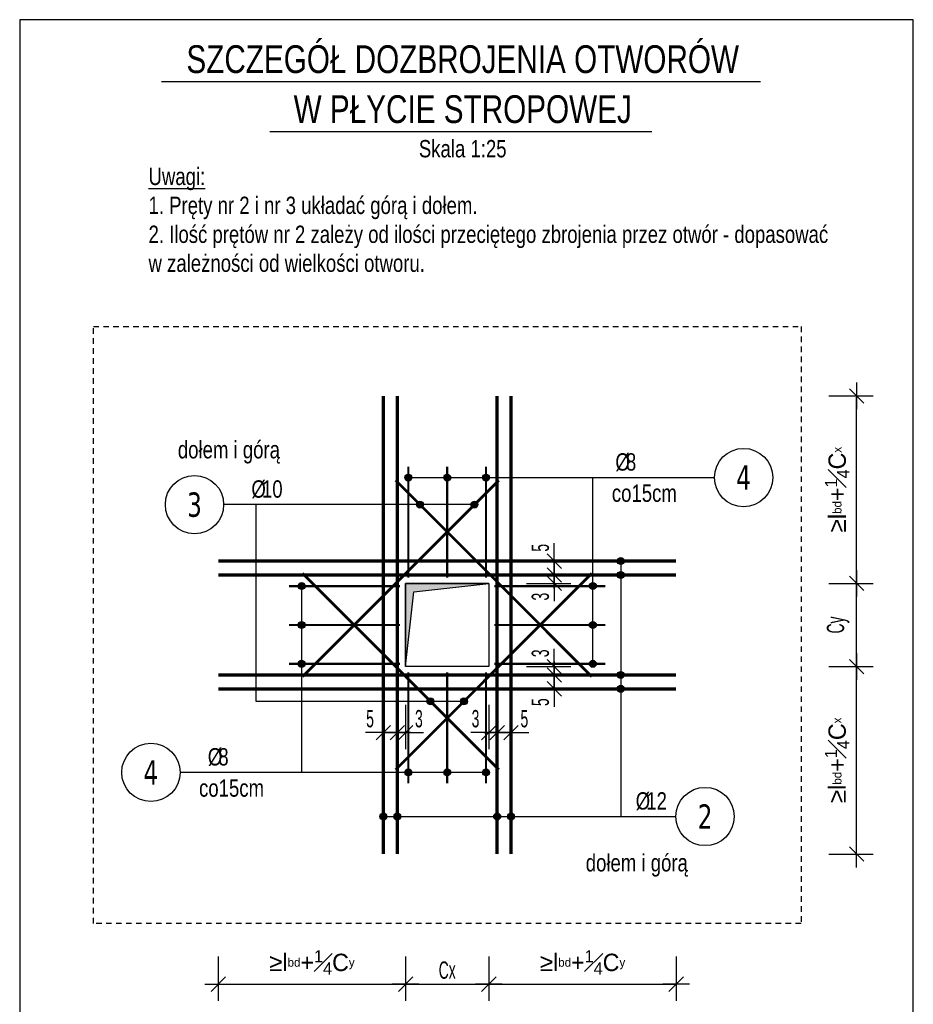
# Model space of a CAD drawing. Header units: millimetres. Extents: x -6373 to 10868, y -2819 to 2013.
# Tile 3 of 67: x -5667 to -5345, y -2457 to -2102. Entities that reach past the tile are written whole.
import ezdxf
from ezdxf.enums import TextEntityAlignment as Align

# ---------------------------------------------------------------- set-up
doc = ezdxf.new("R2010")
doc.units = ezdxf.units.MM
doc.header["$LTSCALE"] = 10
doc.linetypes.add('MP', pattern=[0.36, 0.2, -0.16])
for name, color, linetype in [('BA_lpm', 1, 'MP'), ('BA_wym', 1, 'Continuous'), ('BZ_odn', 1, 'Continuous'), ('BZ_opi2', 4, 'Continuous'), ('BZ_opi4', 53, 'Continuous'), ('BZ_P_wid', 3, 'Continuous'), ('BZ_sym', 7, 'Continuous'), ('BZ_txg', 3, 'Continuous'), ('BZ_txs', 2, 'Continuous'), ('BZ_wym', 1, 'Continuous')]:
    doc.layers.add(name, color=color, linetype=linetype)
doc.layers.add('BA_obw', color=230, linetype='Continuous', plot=False)
doc.layers.add('BZ_pom', color=6, linetype='Continuous', plot=False)
doc.styles.add('BIKTBG', font='tahoma.ttf', dxfattribs={"width": 0.85})
doc.styles.add('BIKTG', font='bikromsw.shx', dxfattribs={"width": 0.8})
doc.styles.add('BIKTS', font='bikromsw.shx', dxfattribs={"width": 0.8})
doc.styles.add('BIKWYM', font='bikromsw.shx', dxfattribs={"width": 0.6})
doc.dimstyles.new('BA_KR_25_cm', dxfattribs={"dimscale": 0.25, "dimtxt": 25, "dimasz": 1.666667, "dimexe": 24, "dimexo": 0, "dimgap": 0, "dimtad": 0, "dimdec": 1, "dimrnd": 0.5, "dimzin": 9, "dimdsep": 46, "dimtxsty": 'BIKWYM', "dimblk": 'WYM-KR', "dimcen": 0, "dimdle": 20, "dimclrd": 256, "dimclre": 256, "dimclrt": 7, "dimadec": 0, "dimazin": 0, "dimtfac": 0.033333, "dimtdec": 1, "dimtmove": 0, "dimatfit": 3, "dimldrblk": 'WYM-KR', "dimfxl": 1, "dimtvp": 0.8, "dimtolj": 1, "dimarcsym": 0})
doc.dimstyles.new('BZ_KP_25_cm', dxfattribs={"dimscale": 0.25, "dimtxt": 25, "dimasz": 1.666667, "dimexe": 24, "dimexo": 0, "dimgap": 0, "dimtad": 0, "dimdec": 1, "dimrnd": 0.5, "dimzin": 9, "dimdsep": 46, "dimtxsty": 'BIKWYM', "dimblk": 'WYM-KR', "dimblk1": 'WYM-KP', "dimblk2": 'WYM-KP', "dimsah": 1, "dimcen": 0, "dimdle": 20, "dimclrd": 256, "dimclre": 256, "dimclrt": 7, "dimadec": 0, "dimazin": 0, "dimtfac": 0.033333, "dimtdec": 1, "dimtmove": 0, "dimatfit": 3, "dimldrblk": 'WYM-KP', "dimfxl": 1, "dimtvp": 0.8, "dimtolj": 1, "dimarcsym": 0})
doc.dimstyles.new('BZ_KR_25_cm', dxfattribs={"dimscale": 0.25, "dimtxt": 25, "dimasz": 1.666667, "dimexe": 24, "dimexo": 0, "dimgap": 0, "dimtad": 0, "dimdec": 1, "dimrnd": 0.5, "dimzin": 9, "dimdsep": 46, "dimtxsty": 'BIKWYM', "dimblk": 'WYM-KR', "dimcen": 0, "dimdle": 20, "dimclrd": 256, "dimclre": 256, "dimclrt": 2, "dimadec": 0, "dimazin": 0, "dimtfac": 0.033333, "dimtdec": 1, "dimtmove": 0, "dimatfit": 3, "dimldrblk": 'WYM-KR', "dimfxl": 25, "dimfxlon": 1, "dimtvp": 0.8, "dimtolj": 1, "dimarcsym": 0})

# ---------------------------------------------------------------- blocks, each defined once
blk = doc.blocks.new('WYM-KR')
at = {"linetype": 'ByBlock'}
blk.add_line((11.52, 0), (-11.52, 0), dxfattribs=at)
at = {"color": 7, "linetype": 'ByBlock'}
blk.add_line((6.24, 6.24), (-6.24, -6.24), dxfattribs=at)
blk = doc.blocks.new('*D46')
at = {"layer": 'BA_wym', "lineweight": -2}
for p, q in [((-5527.64, -2439.72), (-5527.64, -2455.72)), ((-5497.64, -2439.72), (-5497.64, -2455.72)), ((-5527.22, -2449.72), (-5498.05, -2449.72))]:
    blk.add_line(p, q, dxfattribs=at)
at = {"layer": 'Defpoints', "color": 0}
for p in [(-5527.64, -2347.22), (-5497.64, -2347.22), (-5497.64, -2449.72)]:
    blk.add_point(p, dxfattribs=at)
at = {"layer": 'BA_wym', "lineweight": -2, "xscale": 0.4166666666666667, "yscale": 0.4166666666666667, "zscale": 0.4166666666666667, "rotation": 180}
blk.add_blockref('WYM-KR', (-5527.64, -2449.72), dxfattribs=at)
at = {"layer": 'BA_wym', "lineweight": -2, "xscale": 0.4166666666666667, "yscale": 0.4166666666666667, "zscale": 0.4166666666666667}
blk.add_blockref('WYM-KR', (-5497.64, -2449.72), dxfattribs=at)
at = {"layer": 'BA_wym', "color": 7, "insert": (-5512.64, -2444.72), "char_height": 6.25, "attachment_point": 5, "style": 'BIKWYM'}
blk.add_mtext('\\A1;Cx', dxfattribs=at)
blk = doc.blocks.new('*D47')
at = {"layer": 'BA_wym', "lineweight": -2}
for p, q in [((-5497.64, -2439.72), (-5497.64, -2455.72)), ((-5430.14, -2439.72), (-5430.14, -2455.72)), ((-5497.22, -2449.72), (-5430.55, -2449.72))]:
    blk.add_line(p, q, dxfattribs=at)
at = {"layer": 'Defpoints', "color": 0}
for p in [(-5497.64, -2347.22), (-5430.14, -2355.22), (-5430.14, -2449.72)]:
    blk.add_point(p, dxfattribs=at)
at = {"layer": 'BA_wym', "lineweight": -2, "xscale": 0.4166666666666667, "yscale": 0.4166666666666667, "zscale": 0.4166666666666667, "rotation": 180}
blk.add_blockref('WYM-KR', (-5497.64, -2449.72), dxfattribs=at)
at = {"layer": 'BA_wym', "lineweight": -2, "xscale": 0.4166666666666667, "yscale": 0.4166666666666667, "zscale": 0.4166666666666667}
blk.add_blockref('WYM-KR', (-5430.14, -2449.72), dxfattribs=at)
at = {"layer": 'BA_wym', "color": 7, "insert": (-5463.89, -2441.89), "char_height": 6.25, "attachment_point": 5, "style": 'BIKWYM'}
blk.add_mtext('\\A1;\\fArial|b0|i0|c0|p34;\\W1;\\C256;≥\\Fbikromsw.shx|c1;l\\H0.5x;bd\\H2x;+{\\H0.7x;\\S1#4;}\\H1.0003x;C\\H0.5x;y', dxfattribs=at)
blk = doc.blocks.new('*D48')
at = {"layer": 'BA_wym', "lineweight": -2}
for p, q in [((-5595.14, -2439.72), (-5595.14, -2455.72)), ((-5527.64, -2439.72), (-5527.64, -2455.72)), ((-5594.72, -2449.72), (-5528.05, -2449.72))]:
    blk.add_line(p, q, dxfattribs=at)
at = {"layer": 'Defpoints', "color": 0}
for p in [(-5527.64, -2347.22), (-5595.14, -2355.22), (-5527.64, -2449.72)]:
    blk.add_point(p, dxfattribs=at)
at = {"layer": 'BA_wym', "lineweight": -2, "xscale": 0.4166666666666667, "yscale": 0.4166666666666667, "zscale": 0.4166666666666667, "rotation": 180}
blk.add_blockref('WYM-KR', (-5595.14, -2449.72), dxfattribs=at)
at = {"layer": 'BA_wym', "lineweight": -2, "xscale": 0.4166666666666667, "yscale": 0.4166666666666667, "zscale": 0.4166666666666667}
blk.add_blockref('WYM-KR', (-5527.64, -2449.72), dxfattribs=at)
at = {"layer": 'BA_wym', "color": 7, "insert": (-5561.39, -2441.89), "char_height": 6.25, "attachment_point": 5, "style": 'BIKWYM'}
blk.add_mtext('\\A1;\\fArial|b0|i0|c0|p34;\\W1;\\C256;≥\\Fbikromsw.shx|c1;l\\H0.5x;bd\\H2x;+{\\H0.7x;\\S1#4;}\\H1.0003x;C\\H0.5x;y', dxfattribs=at)
blk = doc.blocks.new('*D49')
at = {"layer": 'BA_wym', "lineweight": -2}
for p, q in [((-5375.13, -2305.37), (-5359.13, -2305.37)), ((-5365.14, -2334.95), (-5365.13, -2305.79)), ((-5375.14, -2335.37), (-5359.14, -2335.37))]:
    blk.add_line(p, q, dxfattribs=at)
at = {"layer": 'Defpoints', "color": 0}
for p in [(-5467.63, -2305.37), (-5365.13, -2305.37), (-5467.64, -2335.37)]:
    blk.add_point(p, dxfattribs=at)
at = {"layer": 'BA_wym', "lineweight": -2, "xscale": 0.4166666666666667, "yscale": 0.4166666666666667, "zscale": 0.4166666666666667}
for p, rotation in [((-5365.13, -2305.37), 89.99945985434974), ((-5365.14, -2335.37), 269.9994598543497)]:
    blk.add_blockref('WYM-KR', p, dxfattribs=dict(at, rotation=rotation))
at = {"layer": 'BA_wym', "color": 7, "insert": (-5371.8, -2320.37), "char_height": 6.25, "attachment_point": 5, "rotation": 89.9995, "style": 'BIKWYM'}
blk.add_mtext('\\A1;Cy', dxfattribs=at)
blk = doc.blocks.new('*D50')
at = {"layer": 'BA_wym', "lineweight": -2}
for p, q in [((-5375.13, -2237.87), (-5359.13, -2237.87)), ((-5365.13, -2304.95), (-5365.13, -2238.29)), ((-5375.13, -2305.37), (-5359.13, -2305.37))]:
    blk.add_line(p, q, dxfattribs=at)
at = {"layer": 'Defpoints', "color": 0}
for p in [(-5459.64, -2237.87), (-5365.13, -2237.87), (-5467.63, -2305.37)]:
    blk.add_point(p, dxfattribs=at)
at = {"layer": 'BA_wym', "lineweight": -2, "xscale": 0.4166666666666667, "yscale": 0.4166666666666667, "zscale": 0.4166666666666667}
for p, rotation in [((-5365.13, -2237.87), 89.99945985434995), ((-5365.13, -2305.37), 269.9994598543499)]:
    blk.add_blockref('WYM-KR', p, dxfattribs=dict(at, rotation=rotation))
at = {"layer": 'BA_wym', "color": 7, "insert": (-5372.13, -2271.62), "char_height": 6.25, "attachment_point": 5, "rotation": 89.9995, "style": 'BIKWYM'}
blk.add_mtext('\\A1;\\fArial|b0|i0|c0|p34;\\W1;\\C256;≥\\Fbikromsw.shx|c1;l\\H0.5x;bd\\H2x;+{\\H0.7x;\\S1#4;}\\H1.0003x;C\\H0.5x;x', dxfattribs=at)
blk = doc.blocks.new('*D51')
at = {"layer": 'BA_wym', "lineweight": -2}
for p, q in [((-5375.14, -2335.37), (-5359.14, -2335.37)), ((-5365.14, -2402.45), (-5365.14, -2335.79)), ((-5375.14, -2402.87), (-5359.14, -2402.87))]:
    blk.add_line(p, q, dxfattribs=at)
at = {"layer": 'Defpoints', "color": 0}
for p in [(-5467.64, -2335.37), (-5365.14, -2335.37), (-5459.64, -2402.87)]:
    blk.add_point(p, dxfattribs=at)
at = {"layer": 'BA_wym', "lineweight": -2, "xscale": 0.4166666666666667, "yscale": 0.4166666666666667, "zscale": 0.4166666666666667}
for p, rotation in [((-5365.14, -2335.37), 89.9994598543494), ((-5365.14, -2402.87), 269.9994598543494)]:
    blk.add_blockref('WYM-KR', p, dxfattribs=dict(at, rotation=rotation))
at = {"layer": 'BA_wym', "color": 7, "insert": (-5372.14, -2369.12), "char_height": 6.25, "attachment_point": 5, "rotation": 89.9995, "style": 'BIKWYM'}
blk.add_mtext('\\A1;\\fArial|b0|i0|c0|p34;\\W1;\\C256;≥\\Fbikromsw.shx|c1;l\\H0.5x;bd\\H2x;+{\\H0.7x;\\S1#4;}\\H1.0003x;C\\H0.5x;x', dxfattribs=at)
blk = doc.blocks.new('*D52')
at = {"layer": 'BZ_wym', "lineweight": -2}
for p, q in [((-5497.64, -2349.15), (-5497.64, -2365.15)), ((-5494.64, -2349.15), (-5494.64, -2365.15)), ((-5498.05, -2359.15), (-5504.1, -2359.15)), ((-5497.64, -2359.15), (-5494.64, -2359.15)), ((-5494.22, -2359.15), (-5493.8, -2359.15))]:
    blk.add_line(p, q, dxfattribs=at)
at = {"layer": 'Defpoints', "color": 0}
for p in [(-5497.64, -2321), (-5494.64, -2321), (-5494.64, -2359.15)]:
    blk.add_point(p, dxfattribs=at)
at = {"layer": 'BZ_wym', "lineweight": -2, "xscale": 0.4166666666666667, "yscale": 0.4166666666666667, "zscale": 0.4166666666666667}
blk.add_blockref('WYM-KR', (-5497.64, -2359.15), dxfattribs=at)
at = {"layer": 'BZ_wym', "lineweight": -2, "xscale": 0.4166666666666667, "yscale": 0.4166666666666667, "zscale": 0.4166666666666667, "rotation": 180}
blk.add_blockref('WYM-KR', (-5494.64, -2359.15), dxfattribs=at)
at = {"layer": 'BZ_wym', "color": 2, "insert": (-5502.44, -2354.15), "char_height": 6.25, "attachment_point": 5, "style": 'BIKWYM'}
blk.add_mtext('\\A1;3', dxfattribs=at)
blk = doc.blocks.new('*D53')
at = {"layer": 'BZ_wym', "lineweight": -2}
for p, q in [((-5494.64, -2349.15), (-5494.64, -2365.15)), ((-5489.64, -2349.15), (-5489.64, -2365.15)), ((-5495.05, -2359.15), (-5495.47, -2359.15)), ((-5494.64, -2359.15), (-5489.64, -2359.15)), ((-5489.22, -2359.15), (-5483.17, -2359.15))]:
    blk.add_line(p, q, dxfattribs=at)
at = {"layer": 'Defpoints', "color": 0}
for p in [(-5494.64, -2321), (-5489.64, -2321), (-5489.64, -2359.15)]:
    blk.add_point(p, dxfattribs=at)
at = {"layer": 'BZ_wym', "lineweight": -2, "xscale": 0.4166666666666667, "yscale": 0.4166666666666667, "zscale": 0.4166666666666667}
blk.add_blockref('WYM-KR', (-5494.64, -2359.15), dxfattribs=at)
at = {"layer": 'BZ_wym', "lineweight": -2, "xscale": 0.4166666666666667, "yscale": 0.4166666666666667, "zscale": 0.4166666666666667, "rotation": 180}
blk.add_blockref('WYM-KR', (-5489.64, -2359.15), dxfattribs=at)
at = {"layer": 'BZ_wym', "color": 2, "insert": (-5484.84, -2354.15), "char_height": 6.25, "attachment_point": 5, "style": 'BIKWYM'}
blk.add_mtext('\\A1;5', dxfattribs=at)
blk = doc.blocks.new('*D54')
at = {"layer": 'BZ_wym', "lineweight": -2}
for p, q in [((-5530.64, -2349.15), (-5530.64, -2365.15)), ((-5527.64, -2349.15), (-5527.64, -2365.15)), ((-5531.05, -2359.15), (-5531.47, -2359.15)), ((-5527.64, -2359.15), (-5530.64, -2359.15)), ((-5527.22, -2359.15), (-5521.17, -2359.15))]:
    blk.add_line(p, q, dxfattribs=at)
at = {"layer": 'Defpoints', "color": 0}
for p in [(-5530.64, -2321), (-5527.64, -2321), (-5530.64, -2359.15)]:
    blk.add_point(p, dxfattribs=at)
at = {"layer": 'BZ_wym', "lineweight": -2, "xscale": 0.4166666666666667, "yscale": 0.4166666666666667, "zscale": 0.4166666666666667}
blk.add_blockref('WYM-KR', (-5530.64, -2359.15), dxfattribs=at)
at = {"layer": 'BZ_wym', "lineweight": -2, "xscale": 0.4166666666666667, "yscale": 0.4166666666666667, "zscale": 0.4166666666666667, "rotation": 180}
blk.add_blockref('WYM-KR', (-5527.64, -2359.15), dxfattribs=at)
at = {"layer": 'BZ_wym', "color": 2, "insert": (-5522.84, -2354.15), "char_height": 6.25, "attachment_point": 5, "style": 'BIKWYM'}
blk.add_mtext('\\A1;3', dxfattribs=at)
blk = doc.blocks.new('*D55')
at = {"layer": 'BZ_wym', "lineweight": -2}
for p, q in [((-5535.64, -2349.15), (-5535.64, -2365.15)), ((-5530.64, -2349.15), (-5530.64, -2365.15)), ((-5536.05, -2359.15), (-5542.1, -2359.15)), ((-5530.64, -2359.15), (-5535.64, -2359.15)), ((-5530.22, -2359.15), (-5529.8, -2359.15))]:
    blk.add_line(p, q, dxfattribs=at)
at = {"layer": 'Defpoints', "color": 0}
for p in [(-5535.64, -2321), (-5530.64, -2321), (-5535.64, -2359.15)]:
    blk.add_point(p, dxfattribs=at)
at = {"layer": 'BZ_wym', "lineweight": -2, "xscale": 0.4166666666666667, "yscale": 0.4166666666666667, "zscale": 0.4166666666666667}
blk.add_blockref('WYM-KR', (-5535.64, -2359.15), dxfattribs=at)
at = {"layer": 'BZ_wym', "lineweight": -2, "xscale": 0.4166666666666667, "yscale": 0.4166666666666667, "zscale": 0.4166666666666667, "rotation": 180}
blk.add_blockref('WYM-KR', (-5530.64, -2359.15), dxfattribs=at)
at = {"layer": 'BZ_wym', "color": 2, "insert": (-5540.44, -2354.15), "char_height": 6.25, "attachment_point": 5, "style": 'BIKWYM'}
blk.add_mtext('\\A1;5', dxfattribs=at)
blk = doc.blocks.new('*D56')
at = {"layer": 'BZ_wym', "lineweight": -2}
for p, q in [((-5474.06, -2334.95), (-5474.06, -2328.9)), ((-5484.06, -2335.37), (-5468.06, -2335.37)), ((-5474.06, -2335.37), (-5474.06, -2338.37)), ((-5484.06, -2338.37), (-5468.06, -2338.37)), ((-5474.06, -2338.79), (-5474.06, -2339.2))]:
    blk.add_line(p, q, dxfattribs=at)
at = {"layer": 'Defpoints', "color": 0}
for p in [(-5512.21, -2335.37), (-5512.21, -2338.37), (-5474.06, -2338.37)]:
    blk.add_point(p, dxfattribs=at)
at = {"layer": 'BZ_wym', "lineweight": -2, "xscale": 0.4166666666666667, "yscale": 0.4166666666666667, "zscale": 0.4166666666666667}
for p, rotation in [((-5474.06, -2335.37), 270), ((-5474.06, -2338.37), 90)]:
    blk.add_blockref('WYM-KR', p, dxfattribs=dict(at, rotation=rotation))
at = {"layer": 'BZ_wym', "color": 2, "insert": (-5479.06, -2330.57), "char_height": 6.25, "attachment_point": 5, "rotation": 90, "style": 'BIKWYM'}
blk.add_mtext('\\A1;3', dxfattribs=at)
blk = doc.blocks.new('*D57')
at = {"layer": 'BZ_wym', "lineweight": -2}
for p, q in [((-5484.06, -2338.37), (-5468.06, -2338.37)), ((-5474.06, -2337.95), (-5474.06, -2337.54)), ((-5474.06, -2338.37), (-5474.06, -2343.37)), ((-5484.06, -2343.37), (-5468.06, -2343.37)), ((-5474.06, -2343.79), (-5474.06, -2349.84))]:
    blk.add_line(p, q, dxfattribs=at)
at = {"layer": 'Defpoints', "color": 0}
for p in [(-5512.21, -2338.37), (-5512.21, -2343.37), (-5474.06, -2343.37)]:
    blk.add_point(p, dxfattribs=at)
at = {"layer": 'BZ_wym', "lineweight": -2, "xscale": 0.4166666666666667, "yscale": 0.4166666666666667, "zscale": 0.4166666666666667}
for p, rotation in [((-5474.06, -2338.37), 270), ((-5474.06, -2343.37), 90)]:
    blk.add_blockref('WYM-KR', p, dxfattribs=dict(at, rotation=rotation))
at = {"layer": 'BZ_wym', "color": 2, "insert": (-5479.06, -2348.17), "char_height": 6.25, "attachment_point": 5, "rotation": 90, "style": 'BIKWYM'}
blk.add_mtext('\\A1;5', dxfattribs=at)
blk = doc.blocks.new('*D58')
at = {"layer": 'BZ_wym', "lineweight": -2}
for p, q in [((-5484.06, -2302.37), (-5468.06, -2302.37)), ((-5474.06, -2301.95), (-5474.06, -2301.54)), ((-5474.06, -2305.37), (-5474.06, -2302.37)), ((-5484.06, -2305.37), (-5468.06, -2305.37)), ((-5474.06, -2305.79), (-5474.06, -2311.84))]:
    blk.add_line(p, q, dxfattribs=at)
at = {"layer": 'Defpoints', "color": 0}
for p in [(-5512.21, -2302.37), (-5474.06, -2302.37), (-5512.21, -2305.37)]:
    blk.add_point(p, dxfattribs=at)
at = {"layer": 'BZ_wym', "lineweight": -2, "xscale": 0.4166666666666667, "yscale": 0.4166666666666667, "zscale": 0.4166666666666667}
for p, rotation in [((-5474.06, -2302.37), 270), ((-5474.06, -2305.37), 90)]:
    blk.add_blockref('WYM-KR', p, dxfattribs=dict(at, rotation=rotation))
at = {"layer": 'BZ_wym', "color": 2, "insert": (-5479.06, -2310.17), "char_height": 6.25, "attachment_point": 5, "rotation": 90, "style": 'BIKWYM'}
blk.add_mtext('\\A1;3', dxfattribs=at)
blk = doc.blocks.new('*D59')
at = {"layer": 'BZ_wym', "lineweight": -2}
for p, q in [((-5474.06, -2296.95), (-5474.06, -2290.9)), ((-5484.06, -2297.37), (-5468.06, -2297.37)), ((-5474.06, -2302.37), (-5474.06, -2297.37)), ((-5484.06, -2302.37), (-5468.06, -2302.37)), ((-5474.06, -2302.79), (-5474.06, -2303.2))]:
    blk.add_line(p, q, dxfattribs=at)
at = {"layer": 'Defpoints', "color": 0}
for p in [(-5512.21, -2297.37), (-5474.06, -2297.37), (-5512.21, -2302.37)]:
    blk.add_point(p, dxfattribs=at)
at = {"layer": 'BZ_wym', "lineweight": -2, "xscale": 0.4166666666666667, "yscale": 0.4166666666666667, "zscale": 0.4166666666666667}
for p, rotation in [((-5474.06, -2297.37), 270), ((-5474.06, -2302.37), 90)]:
    blk.add_blockref('WYM-KR', p, dxfattribs=dict(at, rotation=rotation))
at = {"layer": 'BZ_wym', "color": 2, "insert": (-5479.06, -2292.57), "char_height": 6.25, "attachment_point": 5, "rotation": 90, "style": 'BIKWYM'}
blk.add_mtext('\\A1;5', dxfattribs=at)
blk = doc.blocks.new('eoprz')
blk = doc.blocks.new('WYM-KP')
blk.add_hatch(color=256).paths.add_polyline_path([(3, 0, 1), (-3, 0, 1)])
blk.add_circle((0, 0), 3)
blk = doc.blocks.new('bik_BlkOpPretU', base_point=(18572.85, 5991.36))
at = {"layer": 'BZ_opi2', "style": 'BIKTBG', "width": 0.8}
blk.add_attdef('NUMER', text='', height=26.25, dxfattribs=at).set_placement((18420.64, 5991.36), align=Align.MIDDLE_CENTER)
at = {"layer": 'BZ_opi4', "style": 'BIKTS', "width": 0.8}
for tag, p in [('SZTUK', (18467.14, 5998.86)), ('PRZEKROJ', (18546.43, 5998.86)), ('PRZEDR_FI', (18535, 5998.86)), ('UWAGA', (18467.14, 5965.11))]:
    blk.add_attdef(tag, p, '', height=18.75, dxfattribs=at)
at = {"layer": 'BZ_pom', "width": 0.8}
for tag, p, height, style in [('POZYCJA', (18452.14, 6028.86), 26.25, 'BIKTBG'), ('GATUNEK', (18346.58, 6028.86), 18.75, 'BIKTS'), ('METODA_L', (18348.57, 5991.36), 18.75, 'BIKTS')]:
    blk.add_attdef(tag, p, '', height=height, dxfattribs=dict(at, style=style))
at = {"layer": 'BZ_wym', "width": 0.8}
for tag, p, height, style, flags in [('PRZEDR_L', (18467.14, 5936.98), 18.75, 'BIKTS', 1), ('DLUGOSC', (18467.14, 5908.86), 18.75, 'BIKTS', 1), ('TYP_PRETA', (18467.14, 5880.73), 18.75, 'BIKTS', 3), ('PRZEDR_NR', (18467.14, 5852.61), 26.25, 'BIKTBG', 1), ('PRZEDR_SZT', (18467.14, 5824.48), 18.75, 'BIKTS', 1), ('EURO_KOD', (18467.14, 5796.36), 18.75, 'BIKTS', 3), ('EURO_KOD_SEGMENTY', (18507.85, 5796.36), 18.75, 'BIKTS', 3), ('HAK_1', (18467.14, 5768.23), 18.75, 'BIKTS', 3), ('HAK_2', (18467.14, 5740.11), 18.75, 'BIKTS', 3), ('ID', (18467.14, 5711.98), 18.75, 'BIKTS', 3), ('ID_C', (18467.14, 5683.86), 18.75, 'BIKTS', 3), ('b_atr_0', (18467.14, 5655.73), 18.75, 'BIKTS', 3)]:
    blk.add_attdef(tag, p, '', height=height, dxfattribs=dict(at, style=style, flags=flags))

msp = doc.modelspace()

# ---------------------------------------------------------------- hatches: boundary and pattern name
at = {"layer": 'BZ_sym'}
msp.add_hatch(color=256, dxfattribs=at).paths.add_polyline_path([(-5527.64, -2335.37), (-5524.64, -2308.37), (-5497.64, -2305.37), (-5527.64, -2305.37)])

# ---------------------------------------------------------------- linework, layer by layer
msp.add_lwpolyline([(-5527.64, -2305.37), (-5497.64, -2305.37), (-5497.64, -2335.37), (-5527.64, -2335.37), (-5527.64, -2305.37)])
at = {"layer": 'BA_lpm'}
msp.add_lwpolyline([(-5640.14, -2212.87), (-5385.14, -2212.87), (-5385.14, -2427.87), (-5640.14, -2427.87)], close=True, dxfattribs=at)
at = {"layer": 'BA_obw'}
msp.add_lwpolyline([(-5666.68, -2553.23), (-5344.69, -2553.23), (-5344.69, -2102.37), (-5666.68, -2102.37)], close=True, dxfattribs=at)
at = {"layer": 'BZ_odn', "color": 252}
for centre in [(-5405.86, -2267.27), (-5603.69, -2277.02), (-5619.41, -2373.47)]:
    msp.add_circle(centre, 10.5, dxfattribs=at)
at = {"layer": 'BZ_odn', "color": 252, "lineweight": -2}
msp.add_circle((-5419.72, -2389.35), 10.5, dxfattribs=at)
at = {"layer": 'BZ_P_wid'}
for points, const_width in [([(-5535.64, -2402.87), (-5535.64, -2237.87)], 1.2), ([(-5530.64, -2402.87), (-5530.64, -2237.87)], 1.2), ([(-5494.64, -2402.87), (-5494.64, -2237.87)], 1.2), ([(-5489.64, -2402.87), (-5489.64, -2237.87)], 1.2), ([(-5564.76, -2338.96), (-5494.05, -2268.25)], 1), ([(-5460.51, -2338.96), (-5531.22, -2268.25)], 1), ([(-5595.14, -2297.37), (-5430.14, -2297.37)], 1.2), ([(-5564.76, -2301.78), (-5494.05, -2372.49)], 1), ([(-5460.51, -2301.78), (-5531.22, -2372.49)], 1), ([(-5595.14, -2302.37), (-5430.14, -2302.37)], 1.2), ([(-5595.14, -2338.37), (-5430.14, -2338.37)], 1.2), ([(-5595.14, -2343.37), (-5430.14, -2343.37)], 1.2)]:
    msp.add_lwpolyline(points, dxfattribs=dict(at, const_width=const_width))
at = {"layer": 'BZ_P_wid', "color": 4, "lineweight": -2, "const_width": 0.8}
for points in [[(-5526.64, -2303.37), (-5526.64, -2263.37)], [(-5512.64, -2303.37), (-5512.64, -2263.37)], [(-5498.64, -2303.37), (-5498.64, -2263.37)], [(-5529.64, -2306.37), (-5569.64, -2306.37)], [(-5495.64, -2306.37), (-5455.64, -2306.37)], [(-5529.64, -2320.37), (-5569.64, -2320.37)], [(-5495.64, -2320.37), (-5455.64, -2320.37)], [(-5529.64, -2334.37), (-5569.64, -2334.37)], [(-5495.64, -2334.37), (-5455.64, -2334.37)], [(-5526.64, -2337.37), (-5526.64, -2377.37)], [(-5512.64, -2337.37), (-5512.64, -2377.37)], [(-5498.64, -2337.37), (-5498.64, -2377.37)]]:
    msp.add_lwpolyline(points, dxfattribs=at)
at = {"layer": 'BZ_sym'}
msp.add_lwpolyline([(-5527.64, -2335.37), (-5524.64, -2308.37), (-5497.64, -2305.37), (-5527.64, -2305.37)], close=True, dxfattribs=at)
at = {"layer": 'BZ_txg'}
for points in [[(-5615.57, -2124.58), (-5399.7, -2124.58)], [(-5576.6, -2142.58), (-5438.9, -2142.58)]]:
    msp.add_lwpolyline(points, dxfattribs=at)

# ---------------------------------------------------------------- block references
ref = msp.add_blockref('bik_BlkOpPretU', (-5460.17, -2267.27))
ref.add_attrib('NUMER', '4', dxfattribs={"layer": 'BZ_opi2', "height": 8.75, "style": 'BIKTBG', "width": 0.8}).set_placement((-5405.86, -2267.27), align=Align.MIDDLE_CENTER)
ref.add_attrib('PRZEKROJ', '8', (-5448.23, -2264.77), dxfattribs={"layer": 'BZ_opi4', "height": 6.25, "style": 'BIKTS', "width": 0.8})
ref.add_attrib('UWAGA', ' co15cm', (-5455.17, -2276.02), dxfattribs={"layer": 'BZ_opi4', "height": 6.25, "style": 'BIKTS', "width": 0.8})
ref.add_attrib('PRZEDR_FI', '%%c', (-5452.04, -2264.77), dxfattribs={"layer": 'BZ_opi4', "height": 6.25, "style": 'BIKTS', "width": 0.8})
ref = msp.add_blockref('bik_BlkOpPretU', (-5570.57, -2277.02))
ref.add_attrib('NUMER', '3', dxfattribs={"layer": 'BZ_opi2', "height": 8.75, "style": 'BIKTBG', "width": 0.8}).set_placement((-5603.69, -2277.02), align=Align.MIDDLE_CENTER)
ref.add_attrib('PRZEKROJ', '10', (-5579.38, -2274.52), dxfattribs={"layer": 'BZ_opi4', "height": 6.25, "style": 'BIKTS', "width": 0.8})
ref.add_attrib('PRZEDR_FI', '%%c', (-5583.19, -2274.52), dxfattribs={"layer": 'BZ_opi4', "height": 6.25, "style": 'BIKTS', "width": 0.8})
ref = msp.add_blockref('bik_BlkOpPretU', (-5565.1, -2373.47))
ref.add_attrib('NUMER', '4', dxfattribs={"layer": 'BZ_opi2', "height": 8.75, "style": 'BIKTBG', "width": 0.8}).set_placement((-5619.41, -2373.47), align=Align.MIDDLE_CENTER)
ref.add_attrib('PRZEKROJ', '8', (-5595.1, -2370.97), dxfattribs={"layer": 'BZ_opi4', "height": 6.25, "style": 'BIKTS', "width": 0.8})
ref.add_attrib('UWAGA', ' co15cm', (-5603.91, -2382.22), dxfattribs={"layer": 'BZ_opi4', "height": 6.25, "style": 'BIKTS', "width": 0.8})
ref.add_attrib('PRZEDR_FI', '%%c', (-5598.91, -2370.97), dxfattribs={"layer": 'BZ_opi4', "height": 6.25, "style": 'BIKTS', "width": 0.8})
at = {"lineweight": -2}
ref = msp.add_blockref('bik_BlkOpPretU', (-5452.84, -2389.35), dxfattribs=at)
ref.add_attrib('NUMER', '2', dxfattribs={"layer": 'BZ_opi2', "lineweight": -2, "height": 8.75, "style": 'BIKTBG', "width": 0.8}).set_placement((-5419.72, -2389.35), align=Align.MIDDLE_CENTER)
ref.add_attrib('PRZEKROJ', '12', (-5440.91, -2386.85), dxfattribs={"layer": 'BZ_opi4', "lineweight": -2, "height": 6.25, "style": 'BIKTS', "width": 0.8})
ref.add_attrib('PRZEDR_FI', '%%c', (-5444.72, -2386.85), dxfattribs={"layer": 'BZ_opi4', "lineweight": -2, "height": 6.25, "style": 'BIKTS', "width": 0.8})
at = {"layer": 'BZ_sym'}
ref = msp.add_blockref('eoprz', (-5507.05, -2124.58), dxfattribs=dict(at, xscale=0.25, yscale=0.25, zscale=0.25))
ref.add_attrib('Nazwa', 'SZCZEGÓŁ DOZBROJENIA OTWORÓW', dxfattribs={"layer": 'BZ_txg', "height": 10, "style": 'BIKTG', "width": 0.8}).set_placement((-5507.05, -2116.58), align=Align.MIDDLE_CENTER)
ref = msp.add_blockref('eoprz', (-5507.05, -2142.58), dxfattribs=dict(at, xscale=0.25, yscale=0.25, zscale=0.25))
ref.add_attrib('Nazwa', 'W PŁYCIE STROPOWEJ', dxfattribs={"layer": 'BZ_txg', "height": 10, "style": 'BIKTG', "width": 0.8}).set_placement((-5507.05, -2134.58), align=Align.MIDDLE_CENTER)
ref.add_attrib('Skala', 'Skala 1:25', dxfattribs={"layer": 'BZ_txs', "height": 6.25, "style": 'BIKTS', "width": 0.8}).set_placement((-5507.05, -2148.83), align=Align.MIDDLE_CENTER)

# ---------------------------------------------------------------- texts
at = {"layer": 'BZ_txs', "char_height": 6.25, "attachment_point": 1, "style": 'BIKTS'}
for s, insert, width in [('{\\LUwagi:} \\P1. Pręty nr 2 i nr 3 układać górą i dołem{\\Fbikromsw.shx|c1;.\\P2. Ilość prętów nr 2 zależy od ilości przeciętego zbrojenia przez otwór - dopasować w zależności od wielkości otworu.}', (-5620.26, -2155.68), 246.9903), ('dołem i górą', (-5609.69, -2254.11), 222.0483), ('dołem i górą', (-5462.72, -2402.89), 222.0483)]:
    msp.add_mtext(s, dxfattribs=dict(at, insert=insert, width=width))

# ---------------------------------------------------------------- dimensions: what is measured, and where the dimension line sits
at = {"layer": 'BA_wym'}
for base, p1, p2, text, override, picture, middle in [((-5365.13, -2237.87), (-5467.63, -2305.37), (-5459.64, -2237.87), '\\fArial|b0|i0|c0|p34;\\W1;\\C256;≥\\Fbikromsw.shx|c1;l\\H0.5x;bd\\H2x;+{\\H0.7x;\\S1#4;}\\H1.0003x;C\\H0.5x;x', {"dimtxsty": 'BIKWYM', "dimblk": 'WYM-KR', "dimatfit": 1, "dimfxl": 40, "dimfxlon": 1}, '*D50', (-5372.13, -2271.62)), ((-5365.13, -2305.37), (-5467.64, -2335.37), (-5467.63, -2305.37), 'Cy', {"dimtxsty": 'BIKWYM', "dimatfit": 1, "dimfxl": 40, "dimfxlon": 1}, '*D49', (-5371.8, -2320.37)), ((-5365.14, -2335.37), (-5459.64, -2402.87), (-5467.64, -2335.37), '\\fArial|b0|i0|c0|p34;\\W1;\\C256;≥\\Fbikromsw.shx|c1;l\\H0.5x;bd\\H2x;+{\\H0.7x;\\S1#4;}\\H1.0003x;C\\H0.5x;x', {"dimtxsty": 'BIKWYM', "dimblk": 'WYM-KR', "dimatfit": 1, "dimfxl": 40, "dimfxlon": 1}, '*D51', (-5372.14, -2369.12))]:
    dim = msp.add_linear_dim(base=base, p1=p1, p2=p2, angle=89.9995, text=text, dimstyle='BA_KR_25_cm', override=override, dxfattribs=at)
    dim.commit()
    dim.dimension.update_dxf_attribs({"geometry": picture, "text_midpoint": middle})
for base, p1, p2, text, override, picture, middle in [((-5527.64, -2449.72), (-5595.14, -2355.22), (-5527.64, -2347.22), '\\fArial|b0|i0|c0|p34;\\W1;\\C256;≥\\Fbikromsw.shx|c1;l\\H0.5x;bd\\H2x;+{\\H0.7x;\\S1#4;}\\H1.0003x;C\\H0.5x;y', {"dimtxsty": 'BIKWYM', "dimblk": 'WYM-KR', "dimatfit": 1, "dimfxl": 40, "dimfxlon": 1}, '*D48', (-5561.39, -2441.89)), ((-5497.64, -2449.72), (-5527.64, -2347.22), (-5497.64, -2347.22), 'Cx', {"dimtxsty": 'BIKWYM', "dimatfit": 1, "dimfxl": 40, "dimfxlon": 1}, '*D46', (-5512.64, -2444.72)), ((-5430.14, -2449.72), (-5497.64, -2347.22), (-5430.14, -2355.22), '\\fArial|b0|i0|c0|p34;\\W1;\\C256;≥\\Fbikromsw.shx|c1;l\\H0.5x;bd\\H2x;+{\\H0.7x;\\S1#4;}\\H1.0003x;C\\H0.5x;y', {"dimtxsty": 'BIKWYM', "dimblk": 'WYM-KR', "dimatfit": 1, "dimfxl": 40, "dimfxlon": 1}, '*D47', (-5463.89, -2441.89))]:
    dim = msp.add_linear_dim(base=base, p1=p1, p2=p2, text=text, dimstyle='BA_KR_25_cm', override=override, dxfattribs=at)
    dim.commit()
    dim.dimension.update_dxf_attribs({"geometry": picture, "text_midpoint": middle})
at = {"layer": 'BZ_wym'}
for base, p1, p2, angle, picture, middle in [((-5474.06, -2297.37), (-5512.21, -2302.37), (-5512.21, -2297.37), 90, '*D59', (-5474.06, -2292.57)), ((-5474.06, -2302.37), (-5512.21, -2305.37), (-5512.21, -2302.37), 90, '*D58', (-5474.06, -2310.17)), ((-5535.64, -2359.15), (-5530.64, -2321), (-5535.64, -2321), 180, '*D55', (-5540.44, -2359.15)), ((-5530.64, -2359.15), (-5527.64, -2321), (-5530.64, -2321), 180, '*D54', (-5522.84, -2359.15)), ((-5474.06, -2338.37), (-5512.21, -2335.37), (-5512.21, -2338.37), 270, '*D56', (-5474.06, -2330.57)), ((-5474.06, -2343.37), (-5512.21, -2338.37), (-5512.21, -2343.37), 270, '*D57', (-5474.06, -2348.17))]:
    dim = msp.add_linear_dim(base=base, p1=p1, p2=p2, angle=angle, dimstyle='BZ_KR_25_cm', override={"dimatfit": 1, "dimfxl": 40}, dxfattribs=at)
    dim.commit()
    dim.dimension.update_dxf_attribs({"geometry": picture, "text_midpoint": middle, "dimtype": 160})
for base, p1, p2, picture, middle in [((-5494.64, -2359.15), (-5497.64, -2321), (-5494.64, -2321), '*D52', (-5502.44, -2359.15)), ((-5489.64, -2359.15), (-5494.64, -2321), (-5489.64, -2321), '*D53', (-5484.84, -2359.15))]:
    dim = msp.add_linear_dim(base=base, p1=p1, p2=p2, dimstyle='BZ_KR_25_cm', override={"dimatfit": 1, "dimfxl": 40}, dxfattribs=at)
    dim.commit()
    dim.dimension.update_dxf_attribs({"geometry": picture, "text_midpoint": middle, "dimtype": 160})

# ---------------------------------------------------------------- leaders
at = {"layer": 'BZ_odn', "color": 252}
for points in [[(-5526.64, -2267.27), (-5460.17, -2267.27), (-5416.36, -2267.27)], [(-5512.64, -2267.27), (-5460.17, -2267.27), (-5416.36, -2267.27)], [(-5498.64, -2267.27), (-5460.17, -2267.27), (-5416.36, -2267.27)], [(-5460.17, -2334.37), (-5460.17, -2267.27), (-5416.36, -2267.27)], [(-5460.17, -2320.37), (-5460.17, -2267.27), (-5416.36, -2267.27)], [(-5460.17, -2306.37), (-5460.17, -2267.27), (-5416.36, -2267.27)], [(-5522.45, -2277.02), (-5569.75, -2277.02), (-5593.19, -2277.02)], [(-5502.82, -2277.02), (-5569.75, -2277.02), (-5593.19, -2277.02)], [(-5518.67, -2347.87), (-5581.47, -2347.87), (-5581.47, -2277.02)], [(-5506.6, -2347.87), (-5581.47, -2347.87), (-5581.47, -2277.02)], [(-5565.1, -2306.37), (-5565.1, -2373.47), (-5608.91, -2373.47)], [(-5565.1, -2320.37), (-5565.1, -2373.47), (-5608.91, -2373.47)], [(-5565.1, -2334.37), (-5565.1, -2373.47), (-5608.91, -2373.47)], [(-5512.64, -2373.47), (-5565.1, -2373.47), (-5608.91, -2373.47)], [(-5498.64, -2373.47), (-5565.1, -2373.47), (-5608.91, -2373.47)], [(-5526.64, -2373.47), (-5565.1, -2373.47), (-5608.91, -2373.47)]]:
    msp.add_leader(points, dimstyle='BZ_KP_25_cm', override={"dimclrd": 252}, dxfattribs=at)
at = {"layer": 'BZ_odn', "color": 252, "lineweight": -2}
for points in [[(-5450.1, -2297.37), (-5450.1, -2389.35), (-5430.22, -2389.35)], [(-5450.1, -2302.37), (-5450.1, -2389.35), (-5430.22, -2389.35)], [(-5450.1, -2338.37), (-5450.1, -2389.35), (-5430.22, -2389.35)], [(-5450.1, -2343.37), (-5450.1, -2389.35), (-5430.22, -2389.35)], [(-5535.64, -2389.35), (-5469.83, -2389.35), (-5430.22, -2389.35)], [(-5530.64, -2389.35), (-5469.83, -2389.35), (-5430.22, -2389.35)], [(-5494.64, -2389.35), (-5469.83, -2389.35), (-5430.22, -2389.35)], [(-5489.64, -2389.35), (-5469.83, -2389.35), (-5430.22, -2389.35)]]:
    msp.add_leader(points, dimstyle='BZ_KP_25_cm', override={"dimclrd": 252}, dxfattribs=at)

doc.saveas('drawing.dxf')
